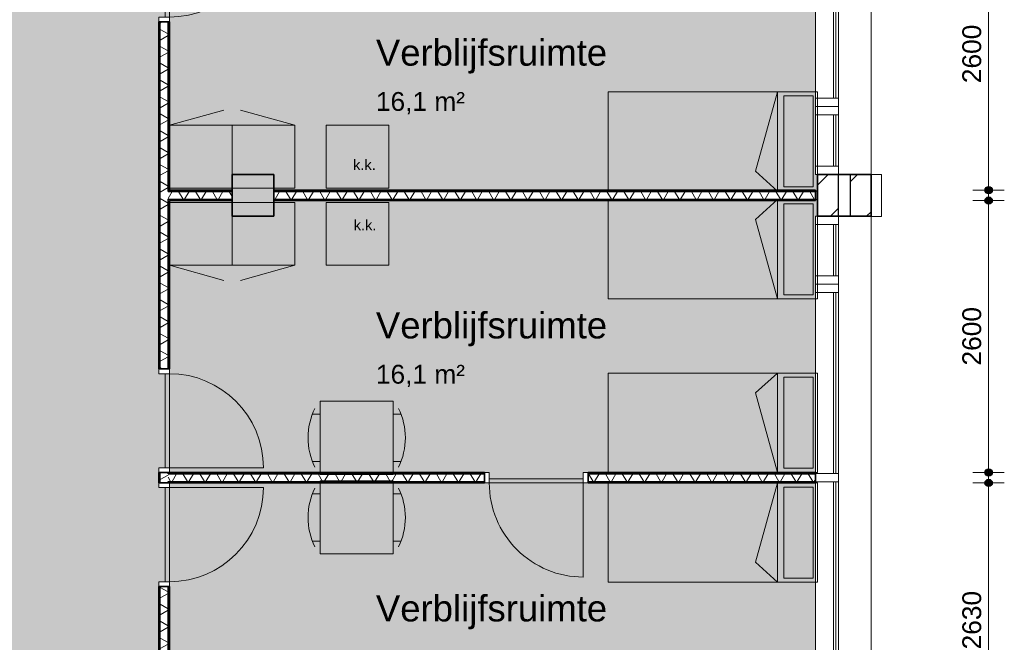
# Model space of a CAD drawing. Header units: millimetres. Extents: x 76115 to 117635, y -12665 to 37646.
# Tile 49 of 52: x 108216 to 117635, y 15592 to 21546. Entities that reach past the tile are written whole.
import ezdxf

# ---------------------------------------------------------------- set-up
doc = ezdxf.new("R2010")
doc.units = ezdxf.units.MM
doc.linetypes.add('Hidden', pattern=[4, 2, -2])
for name, color, linetype, lineweight in [('A-ANNO-DIMS', 211, 'Continuous', 9), ('A-ANNO-DIMS-100', 211, 'Continuous', 9), ('A-AREA-IDEN', 2, 'Continuous', 13), ('A-AREA-PATT', 32, 'Continuous', 9), ('A-DETL', 90, 'Continuous', 13), ('A-DOOR', 31, 'Continuous', 18), ('A-DOOR-FRAM', 31, 'Continuous', 13), ('A-GLAZ-CURT', 52, 'Continuous', 13), ('A-GLAZ-CWMG', 51, 'Continuous', 13), ('A-WALL', 113, 'Continuous', 18), ('A-WALL-PATT', 111, 'Continuous', 35), ('G-ANNO-TEXT', 231, 'Continuous', 9), ('I-WALL', 2, 'Continuous', 18), ('S-COLS', 52, 'Continuous', 18)]:
    doc.layers.add(name, color=color, linetype=linetype, lineweight=lineweight)
doc.styles.add('Arial', font='arial.ttf', dxfattribs={"height": 180})
doc.styles.add('Arial_1', font='arial.ttf', dxfattribs={"height": 250})
doc.styles.add('Arial_2', font='arial.ttf', dxfattribs={"height": 100})
doc.dimstyles.new('1_8mm', dxfattribs={"dimscale": 304.8, "dimtxt": 183.646692, "dimasz": 0.918635, "dimexe": 0.492126, "dimexo": 0.0625, "dimgap": 0.059055, "dimtad": 1, "dimdec": 0, "dimrnd": 5, "dimzin": 0, "dimdsep": 46, "dimtxsty": 'Arial', "dimblk1": 'DOTSMALL', "dimblk2": 'DOTSMALL', "dimsah": 1, "dimcen": 0.09, "dimdle": 0.590551, "dimazin": 0, "dimtfac": 1, "dimtdec": 4, "dimtix": 1, "dimtmove": 0, "dimatfit": 3, "dimfxl": 0.492126, "dimfxlon": 1, "dimtvp": 1, "dimtolj": 1, "dimtzin": 0, "dimlwd": 13, "dimlwe": 13, "dimarcsym": 2})
pattern_1 = [(180, (109647.8, 25281.3), (3e-13, -200), []), (180, (109647.8, 25297.3), (3e-13, -200), []), (180, (109647.8, 25313.3), (3e-13, -200), []), (180, (109647.8, 25329.3), (3e-13, -200), [])]
pattern_2 = [(90, (112737.78, 17115.6), (-200, -7e-13), []), (90, (112753.78, 17115.6), (-200, -7e-13), []), (90, (112769.78, 17115.6), (-200, -7e-13), []), (90, (112785.78, 17115.6), (-200, -7e-13), [])]
pattern_3 = [(90, (113237.78, 19815.61), (-200, -7e-13), []), (90, (113253.78, 19815.61), (-200, -7e-13), []), (90, (113269.78, 19815.61), (-200, -7e-13), []), (90, (113285.78, 19815.61), (-200, -7e-13), [])]
pattern_4 = [(90, (109947.81, 19815.61), (-200, -7e-13), []), (90, (109963.81, 19815.61), (-200, -7e-13), []), (90, (109979.81, 19815.61), (-200, -7e-13), []), (90, (109995.81, 19815.61), (-200, -7e-13), [])]

# ---------------------------------------------------------------- blocks, each defined once
blk = doc.blocks.new('System Panel - glas_offset-35-7501420-plot_01')
at = {"layer": 'A-GLAZ-CURT'}
for p, q in [((865, 47.5), (-865, 47.5)), ((-865, 47.5), (-865, 22.5)), ((-865, 22.5), (865, 22.5)), ((865, 22.5), (865, 47.5))]:
    blk.add_line(p, q, dxfattribs=at)
blk = doc.blocks.new('Rectangular Mullion - 80x220-7501414-plot_01')
at = {"layer": 'A-GLAZ-CWMG'}
for p, q in [((86187.7, 36265.8), (87917.7, 36265.8)), ((86197.7, 36045.8), (87917.7, 36045.8))]:
    blk.add_line(p, q, dxfattribs=at)
blk = doc.blocks.new('Rectangular Mullion - 80x220-7501421-plot_01')
at = {"layer": 'A-GLAZ-CWMG'}
for p, q in [((-80, 0), (0, 0)), ((-80, -220), (-80, 0)), ((0, 0), (0, -220)), ((0, -220), (-80, -220))]:
    blk.add_line(p, q, dxfattribs=at)
blk = doc.blocks.new('Rectangular Mullion - 80x220-7501416-plot_01')
at = {"layer": 'A-GLAZ-CWMG'}
for p, q in [((84377.7, 36265.8), (86107.7, 36265.8)), ((84377.7, 36045.8), (86097.7, 36045.8))]:
    blk.add_line(p, q, dxfattribs=at)
blk = doc.blocks.new('Rectangular Mullion - 80x220-7501417-plot_01')
at = {"layer": 'A-GLAZ-CWMG'}
for p, q in [((-40, 0), (40, 0)), ((-40, -220), (-40, 0)), ((40, 0), (40, -220)), ((40, -220), (-40, -220))]:
    blk.add_line(p, q, dxfattribs=at)
blk = doc.blocks.new('System Panel - glas_offset-35-7501423-plot_01')
at = {"layer": 'A-GLAZ-CURT'}
for p, q in [((245, 47.5), (-245, 47.5)), ((-245, 47.5), (-245, 22.5)), ((-245, 22.5), (245, 22.5)), ((245, 22.5), (245, 47.5))]:
    blk.add_line(p, q, dxfattribs=at)
blk = doc.blocks.new('Rectangular Mullion - 80x220-7501419-plot_01')
at = {"layer": 'A-GLAZ-CWMG'}
for p, q in [((83727.6, 36265.8), (84217.7, 36265.8)), ((83727.6, 36045.8), (84217.7, 36045.8))]:
    blk.add_line(p, q, dxfattribs=at)
blk = doc.blocks.new('Rectangular Mullion - 80x220-7501424-plot_01')
at = {"layer": 'A-GLAZ-CWMG'}
for p, q in [((-80, 0), (0, 0)), ((-80, -220), (-80, 0)), ((0, 0), (0, -220)), ((0, -220), (-80, -220))]:
    blk.add_line(p, q, dxfattribs=at)
blk = doc.blocks.new('Rectangular Mullion - 80x220-7501425-plot_01')
at = {"layer": 'A-GLAZ-CWMG'}
for p, q in [((0, 0), (-80, 0)), ((-80, 0), (-80, -220)), ((0, -220), (0, 0)), ((-80, -220), (0, -220))]:
    blk.add_line(p, q, dxfattribs=at)
blk = doc.blocks.new('Rectangular Mullion - 80x220-7501422-plot_01')
at = {"layer": 'A-GLAZ-CWMG'}
for p, q in [((0, 0), (-80, 0)), ((-80, 0), (-80, -220)), ((0, -220), (0, 0)), ((-80, -220), (0, -220))]:
    blk.add_line(p, q, dxfattribs=at)
blk = doc.blocks.new('200_32_ISR_deur_binnen - dagmaat 0900x2300-7594411-plot_01')
at = {"layer": 'A-DOOR', "lineweight": 13}
blk.add_hatch(color=256, dxfattribs=at).paths.add_polyline_path([(450, -10), (-450, -10), (-450, -50), (450, -50)])
at = {"layer": 'A-DOOR', "linetype": 'Hidden', "lineweight": 13}
blk.add_line((-450, -10), (450, -10), dxfattribs=at)
at = {"layer": 'A-DOOR', "lineweight": 13}
for p, q in [((-450, -10), (450, -10)), ((-450, -50), (-450, -10)), ((-450, -50), (-450, -950)), ((-450, -50), (450, -50)), ((450, -50), (-450, -50)), ((450, -10), (450, -50))]:
    blk.add_line(p, q, dxfattribs=at)
blk.add_arc((-450, -50), 900, 270, 0, dxfattribs=at)
at = {"layer": 'A-DOOR-FRAM'}
for p, q in [((-495, 50), (-450, 50)), ((-450, 50), (-450, -50)), ((450, -50), (450, 50)), ((450, 50), (495, 50)), ((-450, -50), (-495, -50)), ((495, -50), (450, -50))]:
    blk.add_line(p, q, dxfattribs=at)
blk = doc.blocks.new('200_32_ISR_deur_binnen - dagmaat 0900x2300-7594412-plot_01')
at = {"layer": 'A-DOOR', "lineweight": 13}
blk.add_hatch(color=256, dxfattribs=at).paths.add_polyline_path([(-450, 10), (450, 10), (450, 50), (-450, 50)])
for p, q in [((-450, 50), (-450, 950)), ((-450, 50), (450, 50)), ((-450, 50), (-450, 10)), ((450, 50), (-450, 50)), ((-450, 10), (450, 10)), ((450, 10), (450, 50))]:
    blk.add_line(p, q, dxfattribs=at)
at = {"layer": 'A-DOOR', "linetype": 'Hidden', "lineweight": 13}
blk.add_line((-450, 10), (450, 10), dxfattribs=at)
at = {"layer": 'A-DOOR', "lineweight": 13}
blk.add_arc((-450, 50), 900, 360, 90, dxfattribs=at)
at = {"layer": 'A-DOOR-FRAM'}
for p, q in [((-450, 50), (-495, 50)), ((-450, -50), (-450, 50)), ((495, 50), (450, 50)), ((450, 50), (450, -50)), ((-495, -50), (-450, -50)), ((450, -50), (495, -50))]:
    blk.add_line(p, q, dxfattribs=at)
blk = doc.blocks.new('300_28_ISR_kolom_vierkant_beton - 400x400-7618963-plot_01')
at = {"layer": 'S-COLS'}
blk.add_hatch(color=256, dxfattribs=at).paths.add_polyline_path([(200, -200), (200, 200), (-200, 200), (-200, -200)])
at = {"layer": 'S-COLS', "lineweight": 35}
for p, q in [((200, 200), (-200, 200)), ((-200, 200), (-200, -200)), ((200, -200), (200, 200)), ((-200, -200), (200, -200))]:
    blk.add_line(p, q, dxfattribs=at)
blk = doc.blocks.new('DIMBLOCK5-plot_01')
at = {"layer": 'A-ANNO-DIMS-100', "lineweight": 25}
h = blk.add_hatch(color=256, dxfattribs=at)
edge = h.paths.add_edge_path()
edge.add_arc((117485.4, 17115.6), 35, 0, 360)
h = blk.add_hatch(color=256, dxfattribs=at)
edge = h.paths.add_edge_path()
edge.add_arc((117485.4, 14485.8), 35, 0, 360)
at = {"layer": 'A-ANNO-DIMS-100', "lineweight": 13}
for p, q in [((117485.4, 17295.6), (117485.4, 14305.8)), ((117485.4, 17115.6), (117335.4, 17115.6)), ((117485.4, 17115.6), (117635.4, 17115.6)), ((117485.4, 14485.8), (117335.4, 14485.8)), ((117485.4, 14485.8), (117635.4, 14485.8))]:
    blk.add_line(p, q, dxfattribs=at)
at = {"layer": 'A-ANNO-DIMS-100', "lineweight": 25}
for centre in [(117485.4, 17115.6), (117485.4, 14485.8)]:
    blk.add_circle(centre, 35, dxfattribs=at)
at = {"layer": 'A-ANNO-DIMS-100', "color": 0, "lineweight": 13, "insert": (117233.7, 15523.8), "char_height": 180, "width": 664.518, "attachment_point": 1, "rotation": 90, "line_spacing_factor": 0.941778, "style": 'Arial'}
blk.add_mtext('2630', dxfattribs=at)
blk = doc.blocks.new('_DotSmall')
at = {"color": 0, "linetype": 'ByBlock', "const_width": 0.5}
blk.add_lwpolyline([(-0.0625, 0, 1), (0.0625, 0, 1)], format="xyb", close=True, dxfattribs=at)
blk = doc.blocks.new('DIMBLOCK6-plot_01')
at = {"layer": 'A-ANNO-DIMS-100', "lineweight": 25}
h = blk.add_hatch(color=256, dxfattribs=at)
edge = h.paths.add_edge_path()
edge.add_arc((117485.4, 19815.6), 35, 0, 360)
h = blk.add_hatch(color=256, dxfattribs=at)
edge = h.paths.add_edge_path()
edge.add_arc((117485.4, 17215.6), 35, 0, 360)
at = {"layer": 'A-ANNO-DIMS-100', "lineweight": 13}
for p, q in [((117485.4, 19995.6), (117485.4, 17035.6)), ((117485.4, 19815.6), (117335.4, 19815.6)), ((117485.4, 19815.6), (117635.4, 19815.6)), ((117485.4, 17215.6), (117335.4, 17215.6)), ((117485.4, 17215.6), (117635.4, 17215.6))]:
    blk.add_line(p, q, dxfattribs=at)
at = {"layer": 'A-ANNO-DIMS-100', "lineweight": 25}
for centre in [(117485.4, 19815.6), (117485.4, 17215.6)]:
    blk.add_circle(centre, 35, dxfattribs=at)
at = {"layer": 'A-ANNO-DIMS-100', "color": 0, "lineweight": 13, "insert": (117233.7, 18238.7), "char_height": 180, "width": 664.518, "attachment_point": 1, "rotation": 90, "line_spacing_factor": 0.941778, "style": 'Arial'}
blk.add_mtext('2600', dxfattribs=at)
blk = doc.blocks.new('DIMBLOCK7-plot_01')
at = {"layer": 'A-ANNO-DIMS-100', "lineweight": 25}
h = blk.add_hatch(color=256, dxfattribs=at)
edge = h.paths.add_edge_path()
edge.add_arc((117485.4, 22515.6), 35, 0, 360)
h = blk.add_hatch(color=256, dxfattribs=at)
edge = h.paths.add_edge_path()
edge.add_arc((117485.4, 19915.6), 35, 0, 360)
at = {"layer": 'A-ANNO-DIMS-100', "lineweight": 13}
for p, q in [((117485.4, 22695.6), (117485.4, 19735.6)), ((117485.4, 22515.6), (117335.4, 22515.6)), ((117485.4, 22515.6), (117635.4, 22515.6)), ((117485.4, 19915.6), (117335.4, 19915.6)), ((117485.4, 19915.6), (117635.4, 19915.6))]:
    blk.add_line(p, q, dxfattribs=at)
at = {"layer": 'A-ANNO-DIMS-100', "lineweight": 25}
for centre in [(117485.4, 22515.6), (117485.4, 19915.6)]:
    blk.add_circle(centre, 35, dxfattribs=at)
at = {"layer": 'A-ANNO-DIMS-100', "color": 0, "lineweight": 13, "insert": (117233.7, 20938.7), "char_height": 180, "width": 664.518, "attachment_point": 1, "rotation": 90, "line_spacing_factor": 0.941778, "style": 'Arial'}
blk.add_mtext('2600', dxfattribs=at)

msp = doc.modelspace()

# ---------------------------------------------------------------- hatches: boundary and pattern name
at = {"layer": 'A-AREA-PATT'}
h = msp.add_hatch(color=9, dxfattribs=at)
h.paths.add_polyline_path([(104851.7, 3666.6), (104996.7, 3666.6), (104996.7, 5370.5), (105046.7, 5370.5), (105046.7, 6270.5), (104996.7, 6270.5), (104996.7, 6460.5), (105046.7, 6460.5), (105046.7, 7360.5), (104996.7, 7360.5), (104996.7, 10770.6), (105046.7, 10770.6), (105046.7, 11670.6), (104996.7, 11670.6), (104996.7, 11860.6), (105046.7, 11860.6), (105046.7, 12760.6), (104996.7, 12760.6), (104996.7, 14516.8), (109547.8, 14516.8), (109547.8, 16170.6), (109597.8, 16170.6), (109597.8, 17070.6), (109547.8, 17070.6), (109547.8, 17260.6), (109597.8, 17260.6), (109597.8, 18160.6), (109547.8, 18160.6), (109547.8, 21570.6), (109597.8, 21570.6), (109597.8, 22470.6), (109547.8, 22470.6), (109547.8, 22660.6), (109597.8, 22660.6), (109597.8, 23560.6), (109547.8, 23560.6), (109547.8, 26970.7), (109597.8, 26970.7), (109597.8, 27870.7), (109547.8, 27870.7), (109547.8, 28060.7), (109597.8, 28060.7), (109597.8, 28960.7), (109547.8, 28960.7), (109547.8, 32370.7), (109597.8, 32370.7), (109597.8, 33270.7), (109547.8, 33270.7), (109547.8, 33460.7), (109597.8, 33460.7), (109597.8, 34360.7), (109547.8, 34360.7), (109547.8, 36045.8), (107797.8, 36045.8), (107797.8, 30115.8), (106042.8, 30115.8), (106042.8, 30165.8), (105142.8, 30165.8), (105142.8, 30115.8), (104952.8, 30115.8), (104952.8, 30165.8), (104052.8, 30165.8), (104052.8, 30115.8), (100642.7, 30115.8), (100642.7, 30165.8), (99742.7, 30165.8), (99742.7, 30115.8), (99552.7, 30115.8), (99552.7, 30165.8), (98652.7, 30165.8), (98652.7, 30115.8), (95242.7, 30115.8), (95242.7, 30165.8), (94342.7, 30165.8), (94342.7, 30115.8), (94152.7, 30115.8), (94152.7, 30165.8), (93252.7, 30165.8), (93252.7, 30115.8), (89842.7, 30115.8), (89842.7, 30165.8), (88942.7, 30165.8), (88942.7, 30115.8), (88752.7, 30115.8), (88752.7, 30165.8), (87852.7, 30165.8), (87852.7, 30115.8), (86097.7, 30115.8), (86097.7, 36045.8), (84347.7, 36045.8), (84347.7, 34360.8), (84297.7, 34360.8), (84297.7, 33460.8), (84347.7, 33460.8), (84347.7, 33270.8), (84297.7, 33270.8), (84297.7, 32370.8), (84347.7, 32370.8), (84347.7, 28960.8), (84297.7, 28960.8), (84297.7, 28060.8), (84347.7, 28060.8), (84347.7, 27870.8), (84297.7, 27870.8), (84297.7, 26970.8), (84347.7, 26970.8), (84347.7, 23560.7), (84297.7, 23560.7), (84297.7, 22660.7), (84347.7, 22660.7), (84347.7, 22470.7), (84297.7, 22470.7), (84297.7, 21570.7), (84347.7, 21570.7), (84347.7, 18160.7), (84297.7, 18160.7), (84297.7, 17260.7), (84347.7, 17260.7), (84347.7, 17070.7), (84297.7, 17070.7), (84297.7, 16170.7), (84347.7, 16170.7), (84347.7, 12760.7), (84297.7, 12760.7), (84297.7, 11860.7), (84347.7, 11860.7), (84347.7, 11670.7), (84297.7, 11670.7), (84297.7, 10770.7), (84347.7, 10770.7), (84347.7, 7360.6), (84297.7, 7360.6), (84297.7, 6460.6), (84347.7, 6460.6), (84347.7, 6270.6), (84297.7, 6270.6), (84297.7, 5370.6), (84347.7, 5370.6), (84347.7, 3685.6), (86107.7, 3685.6), (86107.7, 5265.6), (86157.7, 5265.6), (86157.7, 6165.6), (86107.7, 6165.6), (86107.7, 6265.6), (85847.4, 6265.6), (85847.4, 14015.7), (94347.7, 14015.7), (94347.7, 12810.7), (94297.7, 12810.7), (94297.7, 11910.7), (94347.7, 11910.7), (94347.7, 10065.7), (96777.8, 10065.7), (96777.8, 10665.7), (96827.8, 10665.7), (96827.8, 11565.7), (96777.8, 11565.7), (96777.8, 14015.7), (100677.8, 14015.7), (100677.8, 6265.6), (99847.7, 6265.6), (99847.7, 3685.6), (100417.7, 3685.6), (100417.8, 3685.6), (104847.8, 3685.6), (104847.8, 3666.6)])
h.paths.add_polyline_path([(99797.7, 4065.6), (99807.7, 4065.6), (99807.7, 5865.6), (99797.7, 5865.6), (99797.7, 4460.5)])
h.paths.add_polyline_path([(85887.4, 6410.6), (85897.4, 6410.6), (85897.4, 7310.6), (85887.4, 7309.8)])
h.paths.add_polyline_path([(95192.7, 9965.7), (95992.7, 9965.7), (95992.7, 10025.7), (94392.7, 10025.7), (94392.7, 9965.7)])
h.paths.add_polyline_path([(102647.6, 11465.4), (102047.6, 11465.4), (102047.6, 12065.4), (102647.6, 12065.4), (102647.6, 11583.8)])
h.paths.add_polyline_path([(99177.8, 13965.7), (99177.8, 13975.7), (98277.8, 13975.7), (98277.8, 13965.7)])
h.paths.add_polyline_path([(86947.4, 13965.7), (86947.4, 13975.7), (86047.4, 13975.7), (86047.4, 13965.7), (86447.4, 13965.7)])
h.paths.add_polyline_path([(100479.8, 15865.8), (100089.8, 15865.8), (100089.8, 15915.8), (99189.8, 15915.8), (99189.8, 15865.8), (96379.8, 15865.8), (96379.8, 15915.8), (95479.8, 15915.8), (95479.8, 15865.8), (94769.8, 15865.8), (94769.8, 15915.8), (93869.8, 15915.8), (93869.8, 15865.8), (93204.8, 15865.8), (93204.8, 15915.8), (92304.8, 15915.8), (92304.8, 15865.8), (91639.8, 15865.8), (91639.8, 15915.8), (90739.8, 15915.8), (90739.8, 15865.8), (90074.8, 15865.8), (90074.8, 15915.8), (89174.8, 15915.8), (89174.8, 15865.8), (88509.8, 15865.8), (88509.8, 15915.8), (87609.8, 15915.8), (87609.8, 15865.8), (86947.4, 15865.8), (86947.4, 15915.8), (86047.4, 15915.8), (86047.4, 15865.8), (85847.4, 15865.8), (85847.4, 23365.8), (86047.4, 23365.8), (86047.4, 23315.8), (86947.4, 23315.8), (86947.4, 23365.8), (87609.8, 23365.8), (87609.8, 23315.8), (88509.8, 23315.8), (88509.8, 23365.8), (89174.8, 23365.8), (89174.8, 23315.8), (90074.8, 23315.8), (90074.8, 23365.8), (90739.8, 23365.8), (90739.8, 23315.8), (91639.8, 23315.8), (91639.8, 23365.8), (92304.8, 23365.8), (92304.8, 23315.8), (93204.8, 23315.8), (93204.8, 23365.8), (93869.8, 23365.8), (93869.8, 23315.8), (94769.8, 23315.8), (94769.8, 23365.8), (95479.8, 23365.8), (95479.8, 23315.8), (96379.8, 23315.8), (96379.8, 23365.8), (99189.8, 23365.8), (99189.8, 23315.8), (100089.8, 23315.8), (100089.8, 23365.8), (100479.8, 23365.8), (100479.8, 23315.8), (101379.8, 23315.8), (101379.8, 23365.8), (104189.8, 23365.8), (104189.8, 23315.8), (105089.8, 23315.8), (105089.8, 23365.8), (105334.8, 23365.8), (105334.8, 15865.8), (105089.8, 15865.8), (105089.8, 15915.8), (104189.8, 15915.8), (104189.8, 15865.8), (101379.8, 15865.8), (101379.8, 15915.8), (100479.8, 15915.8), (100479.8, 15878.3)])
h.paths.add_polyline_path([(85897.4, 24961.5), (85847.4, 24961.5), (85847.4, 25561.5), (85948.2, 25561.5), (85948.2, 28065.8), (88547.4, 28065.8), (88547.4, 28265.6), (89147.4, 28265.6), (89147.4, 28065.8), (105497.8, 28065.8), (105497.8, 25165.7), (86447.4, 25165.7), (86447.4, 24961.5)])
h.paths.add_polyline_path([(99746.3, 25205.7), (99785.4, 25205.7), (99785.4, 25265.7), (99010.4, 25265.7), (99010.4, 25205.7)])
h.paths.add_polyline_path([(100647.9, 25205.7), (101547.9, 25205.7), (101547.9, 25265.7), (100647.9, 25265.7)])
h.paths.add_polyline_path([(95284.8, 25205.7), (95935.2, 25205.7), (95935.2, 25265.7), (95160.2, 25265.7), (95160.2, 25205.7)])
h.paths.add_polyline_path([(101547.9, 27965.8), (101547.9, 28025.8), (100647.9, 28025.8), (100647.9, 27965.8), (101533.2, 27965.8)])
h.paths.add_polyline_path([(93619.7, 28015.8), (93747.2, 28015.8), (93747.2, 28025.8), (92847.2, 28025.8), (92847.2, 28015.8)])
h.paths.add_polyline_path([(90097.3, 28015.8), (90096.7, 28025.8), (89197.3, 28025.8), (89197.3, 28015.8), (89535.4, 28015.8)])
h.paths.add_polyline_path([(87048.2, 28015.8), (87048.2, 28025.8), (86148.2, 28025.8), (86148.2, 28015.8)])
h = msp.add_hatch(color=9, dxfattribs=at)
h.paths.add_polyline_path([(115827.7, 19865.6), (115846.9, 19865.6), (115846.9, 20065.6), (115827.7, 20065.6), (115827.7, 22515.6), (109647.8, 22515.6), (109647.8, 19915.6), (110247.8, 19915.6), (110247.8, 20065.6), (110647.8, 20065.6), (110647.8, 19915.6), (115827.7, 19915.6), (115827.7, 19875.8)])
h.paths.add_polyline_path([(109607.8, 21570.6), (109607.8, 22470.6), (109597.8, 22470.6), (109597.8, 21570.6)])
h.paths.add_polyline_path([(112707.8, 22555.6), (113607.8, 22555.6), (113607.8, 22565.6), (112707.8, 22565.6)])
h = msp.add_hatch(color=9, dxfattribs=at)
h.paths.add_polyline_path([(112707.8, 17165.6), (113607.8, 17165.6), (113607.8, 17215.6), (115827.7, 17215.6), (115827.7, 19665.6), (115846.9, 19665.6), (115846.9, 19865.6), (115827.7, 19865.6), (115827.7, 19815.6), (110647.8, 19815.6), (110647.8, 19665.6), (110247.8, 19665.6), (110247.8, 19815.6), (109647.8, 19815.6), (109647.8, 17215.6), (112707.8, 17215.6), (112707.8, 17203.1)])
h.paths.add_polyline_path([(109597.8, 17260.6), (109607.8, 17260.6), (109607.8, 18160.6), (109597.8, 18160.6), (109597.8, 17282.5)])
h = msp.add_hatch(color=9, dxfattribs=at)
h.paths.add_polyline_path([(115647.8, 14466.8), (115846.9, 14466.8), (115846.9, 14665.6), (115827.7, 14665.6), (115827.7, 17115.6), (109647.8, 17115.6), (109647.8, 14516.8), (110247.8, 14516.8), (110247.8, 14665.6), (110647.8, 14665.6), (110647.8, 14485.8), (115647.8, 14485.8)])
h.paths.add_polyline_path([(109597.8, 16170.6), (109607.8, 16170.6), (109607.8, 17070.6), (109597.8, 17070.6), (109597.8, 16570.1)])
h.paths.add_polyline_path([(113607.8, 17155.6), (113607.8, 17165.6), (112707.8, 17165.6), (112707.8, 17155.6)])
at = {"layer": 'A-WALL-PATT', "lineweight": 9}
h = msp.add_hatch(dxfattribs=at)
h.set_pattern_fill('FP_1', color=256, style=0, pattern_type=2)
h.set_pattern_definition([(45, (0, 0), (-282.8427, 282.8427), []), (45, (0, 80), (-282.8427, 282.8427), [])])
h.paths.add_polyline_path([(116361.9, 14151.8), (116361.9, 14665.6), (116161.9, 14665.6), (116161.9, 14151.8)])
h.paths.add_polyline_path([(116361.9, 19665.6), (116361.9, 20065.6), (116161.9, 20065.6), (116161.9, 19665.6)])
h.paths.add_polyline_path([(116161.9, 25065.7), (116361.9, 25065.7), (116361.9, 25465.7), (116161.9, 25465.7)])
h.paths.add_polyline_path([(116161.9, 30465.7), (116361.9, 30465.7), (116361.9, 30865.7), (116161.9, 30865.7)])
h.paths.add_polyline_path([(116361.9, 35865.7), (116361.9, 36579.8), (116161.9, 36579.8), (116161.9, 35865.7)])
h = msp.add_hatch(dxfattribs=at)
h.set_pattern_fill('FP_2', color=256, angle=45, style=0, pattern_type=2)
h.set_pattern_definition([(45, (0, 0), (-212.132, 212.132), [])])
h.paths.add_polyline_path([(116046.9, 14466.8), (116046.9, 14665.6), (115846.9, 14665.6), (115846.9, 14466.8)])
h.paths.add_polyline_path([(115846.9, 19665.6), (116046.9, 19665.6), (116046.9, 20065.6), (115846.9, 20065.6)])
h.paths.add_polyline_path([(116046.9, 25065.7), (116046.9, 25465.7), (115846.9, 25465.7), (115846.9, 25065.7)])
h.paths.add_polyline_path([(115846.9, 30465.7), (116046.9, 30465.7), (116046.9, 30865.7), (115846.9, 30865.7), (115846.9, 30615.7)])
h.paths.add_polyline_path([(116046.9, 35865.7), (116046.9, 36264.8), (115846.9, 36264.8), (115846.9, 35865.7)])
h = msp.add_hatch(dxfattribs=at)
h.set_pattern_fill('FP_27', color=256, angle=90, style=0, pattern_type=2)
h.set_pattern_definition(pattern_1)
h.paths.add_polyline_path([(109560.3, 14516.8), (109560.3, 16125.6), (109547.8, 16125.6), (109547.8, 14516.8)])
h.paths.add_polyline_path([(109560.3, 17115.6), (109560.3, 17215.6), (109547.8, 17215.6), (109547.8, 17115.6)])
h.paths.add_polyline_path([(109547.8, 18205.6), (109560.3, 18205.6), (109560.3, 21525.6), (109547.8, 21525.6), (109547.8, 20131.8)])
h.paths.add_polyline_path([(109560.3, 22515.6), (109560.3, 22615.6), (109547.8, 22615.6), (109547.8, 22515.6)])
h.paths.add_polyline_path([(109547.8, 23605.6), (109560.3, 23605.6), (109560.3, 26925.7), (109547.8, 26925.7), (109547.8, 25830.4)])
h.paths.add_polyline_path([(109560.3, 27915.7), (109560.3, 28015.7), (109547.8, 28015.7), (109547.8, 27915.7)])
h.paths.add_polyline_path([(109560.3, 29005.7), (109560.3, 32325.7), (109547.8, 32325.7), (109547.8, 29005.7)])
h.paths.add_polyline_path([(109560.3, 33315.7), (109560.3, 33415.7), (109547.8, 33415.7), (109547.8, 33315.7)])
h.paths.add_polyline_path([(109547.8, 34405.7), (109560.3, 34405.7), (109560.3, 36045.8), (109547.8, 36045.8)])
h = msp.add_hatch(dxfattribs=at)
h.set_pattern_fill('FP_28', color=256, angle=60, style=0, pattern_type=2)
h.set_pattern_definition([(150, (109647.81, 25281.3), (-70, -121.2436), []), (210, (109647.81, 25281.3), (70, -121.2436), [])])
h.paths.add_polyline_path([(109635.3, 14516.8), (109635.3, 16125.6), (109560.3, 16125.6), (109560.3, 14516.8)])
h.paths.add_polyline_path([(109560.3, 17115.6), (109635.3, 17115.6), (109635.3, 17215.6), (109560.3, 17215.6)])
h.paths.add_polyline_path([(109635.3, 18205.6), (109635.3, 21525.6), (109560.3, 21525.6), (109560.3, 18205.6)])
h.paths.add_polyline_path([(109560.3, 22515.6), (109635.3, 22515.6), (109635.3, 22615.6), (109560.3, 22615.6)])
h.paths.add_polyline_path([(109635.3, 23605.6), (109635.3, 26925.7), (109560.3, 26925.7), (109560.3, 23605.6)])
h.paths.add_polyline_path([(109635.3, 27915.7), (109635.3, 28015.7), (109560.3, 28015.7), (109560.3, 27915.7)])
h.paths.add_polyline_path([(109560.3, 29005.7), (109635.3, 29005.7), (109635.3, 32325.7), (109560.3, 32325.7), (109560.3, 31529)])
h.paths.add_polyline_path([(109560.3, 33315.7), (109635.3, 33315.7), (109635.3, 33415.7), (109560.3, 33415.7)])
h.paths.add_polyline_path([(109635.3, 34405.7), (109635.3, 36045.8), (109560.3, 36045.8), (109560.3, 34405.7)])
h = msp.add_hatch(dxfattribs=at)
h.set_pattern_fill('FP_27', color=256, angle=90, style=0, pattern_type=2)
h.set_pattern_definition(pattern_1)
h.paths.add_polyline_path([(109635.3, 14516.8), (109647.8, 14516.8), (109647.8, 16125.6), (109635.3, 16125.6), (109635.3, 15857.8)])
h.paths.add_polyline_path([(109647.8, 17115.6), (109647.8, 17128.1), (109635.3, 17128.1), (109635.3, 17115.6)])
h.paths.add_polyline_path([(109635.3, 17203.1), (109647.8, 17203.1), (109647.8, 17215.6), (109635.3, 17215.6)])
h.paths.add_polyline_path([(109635.3, 18205.6), (109647.8, 18205.6), (109647.8, 19828.1), (109635.3, 19828.1)])
h.paths.add_polyline_path([(109647.8, 19903.1), (109647.8, 21525.6), (109635.3, 21525.6), (109635.3, 19903.1)])
h.paths.add_polyline_path([(109647.8, 22515.6), (109647.8, 22528.1), (109635.3, 22528.1), (109635.3, 22515.6)])
h.paths.add_polyline_path([(109635.3, 22603.1), (109647.8, 22603.1), (109647.8, 22615.6), (109635.3, 22615.6)])
h.paths.add_polyline_path([(109635.3, 23605.6), (109647.8, 23605.6), (109647.8, 25228.2), (109635.3, 25228.2)])
h.paths.add_polyline_path([(109647.8, 25303.2), (109647.8, 26925.7), (109635.3, 26925.7), (109635.3, 25303.2)])
h.paths.add_polyline_path([(109647.8, 27915.7), (109647.8, 27928.2), (109635.3, 27928.2), (109635.3, 27915.7)])
h.paths.add_polyline_path([(109647.8, 28003.2), (109647.8, 28015.7), (109635.3, 28015.7), (109635.3, 28003.2)])
h.paths.add_polyline_path([(109635.3, 29005.7), (109647.8, 29005.7), (109647.8, 30628.2), (109635.3, 30628.2)])
h.paths.add_polyline_path([(109647.8, 30703.2), (109647.8, 32325.7), (109635.3, 32325.7), (109635.3, 30703.2)])
h.paths.add_polyline_path([(109647.8, 33315.7), (109647.8, 33328.2), (109635.3, 33328.2), (109635.3, 33315.7)])
h.paths.add_polyline_path([(109647.8, 33403.2), (109647.8, 33415.7), (109635.3, 33415.7), (109635.3, 33403.2)])
h.paths.add_polyline_path([(109647.8, 34405.7), (109647.8, 36045.8), (109635.3, 36045.8), (109635.3, 34405.7)])
h = msp.add_hatch(dxfattribs=at)
h.set_pattern_fill('FP_78', color=256, angle=60, style=0, pattern_type=2)
h.set_pattern_definition([(60, (109947.81, 19815.61), (-121.244, 70), []), (120, (109947.81, 19815.61), (-121.244, -70), [])])
h.paths.add_polyline_path([(109635.3, 19828.1), (110247.8, 19828.1), (110247.8, 19903.1), (109635.3, 19903.1)])
h = msp.add_hatch(dxfattribs=at)
h.set_pattern_fill('FP_77', color=256, angle=90, style=0, pattern_type=2)
h.set_pattern_definition(pattern_4)
h.paths.add_polyline_path([(110247.8, 19903.1), (110247.8, 19915.6), (109647.8, 19915.6), (109647.8, 19903.1), (109957.2, 19903.1)])
h = msp.add_hatch(dxfattribs=at)
h.set_pattern_fill('FP_69', color=256, angle=90, style=0, pattern_type=2)
h.set_pattern_definition(pattern_3)
h.paths.add_polyline_path([(115827.7, 19903.1), (115827.7, 19915.6), (110647.8, 19915.6), (110647.8, 19903.1), (114041.5, 19903.1)])
h = msp.add_hatch(dxfattribs=at)
h.set_pattern_fill('FP_70', color=256, angle=60, style=0, pattern_type=2)
h.set_pattern_definition([(60, (113237.78, 19815.61), (-121.2436, 70), []), (120, (113237.78, 19815.61), (-121.2436, -70), [])])
h.paths.add_polyline_path([(115827.7, 19828.1), (115827.7, 19903.1), (110647.8, 19903.1), (110647.8, 19828.1), (114041.5, 19828.1)])
h = msp.add_hatch(dxfattribs=at)
h.set_pattern_fill('FP_77', color=256, angle=90, style=0, pattern_type=2)
h.set_pattern_definition(pattern_4)
h.paths.add_polyline_path([(110247.8, 19815.6), (110247.8, 19828.1), (109647.8, 19828.1), (109647.8, 19815.6), (109957.2, 19815.6)])
h = msp.add_hatch(dxfattribs=at)
h.set_pattern_fill('FP_69', color=256, angle=90, style=0, pattern_type=2)
h.set_pattern_definition(pattern_3)
h.paths.add_polyline_path([(115827.7, 19815.6), (115827.7, 19828.1), (110647.8, 19828.1), (110647.8, 19815.6), (114041.5, 19815.6)])
h = msp.add_hatch(dxfattribs=at)
h.set_pattern_fill('FP_30', color=256, angle=60, style=0, pattern_type=2)
h.set_pattern_definition([(60, (112737.78, 17115.6), (-121.2436, 70), []), (120, (112737.78, 17115.6), (-121.2436, -70), [])])
h.paths.add_polyline_path([(115827.7, 17128.1), (115827.7, 17203.1), (113652.8, 17203.1), (113652.8, 17128.1), (114041.5, 17128.1)])
h.paths.add_polyline_path([(111999.4, 17128.1), (112662.8, 17128.1), (112662.8, 17203.1), (109635.3, 17203.1), (109635.3, 17128.1), (109957.2, 17128.1)])
h = msp.add_hatch(dxfattribs=at)
h.set_pattern_fill('FP_29', color=256, angle=90, style=0, pattern_type=2)
h.set_pattern_definition(pattern_2)
h.paths.add_polyline_path([(115827.7, 17203.1), (115827.7, 17215.6), (113652.8, 17215.6), (113652.8, 17203.1), (114041.5, 17203.1)])
h.paths.add_polyline_path([(111999.4, 17203.1), (112662.8, 17203.1), (112662.8, 17215.6), (109647.8, 17215.6), (109647.8, 17203.1), (109957.2, 17203.1)])
h = msp.add_hatch(dxfattribs=at)
h.set_pattern_fill('FP_29', color=256, angle=90, style=0, pattern_type=2)
h.set_pattern_definition(pattern_2)
h.paths.add_polyline_path([(114041.5, 17115.6), (115827.7, 17115.6), (115827.7, 17128.1), (113652.8, 17128.1), (113652.8, 17115.6)])
h.paths.add_polyline_path([(111999.4, 17115.6), (112662.8, 17115.6), (112662.8, 17128.1), (109647.8, 17128.1), (109647.8, 17115.6), (109957.2, 17115.6)])

# ---------------------------------------------------------------- linework, layer by layer
at = {"layer": 'A-DETL', "lineweight": 9}
for p, q in [((113846.8, 19906.5), (113846.8, 20856.5)), ((113846.8, 20856.5), (115846.8, 20856.5)), ((115255, 20097.2), (115466.8, 20856.5)), ((115466.8, 20856.5), (115466.8, 19906.5)), ((115846.8, 19906.5), (115846.8, 20856.5)), ((115806.8, 20816.5), (115526.8, 20816.5)), ((115526.8, 20816.5), (115526.8, 19946.5)), ((115806.8, 19946.5), (115806.8, 20816.5)), ((115466.8, 19906.5), (115255, 20097.2)), ((115846.8, 19906.5), (113846.8, 19906.5)), ((115526.8, 19946.5), (115806.8, 19946.5)), ((115846.8, 19825.9), (113846.8, 19825.9)), ((113846.8, 19825.9), (113846.8, 18875.9)), ((115466.8, 19825.9), (115255, 19635.2)), ((115466.8, 18875.9), (115466.8, 19825.9)), ((115526.8, 18915.9), (115526.8, 19785.9)), ((115526.8, 19785.9), (115806.8, 19785.9)), ((115806.8, 19785.9), (115806.8, 18915.9)), ((115846.8, 19825.9), (115846.8, 18875.9)), ((115255, 19635.2), (115466.8, 18875.9)), ((113846.8, 18875.9), (115846.8, 18875.9)), ((115806.8, 18915.9), (115526.8, 18915.9)), ((115846.8, 18166.9), (113846.8, 18166.9)), ((113846.8, 18166.9), (113846.8, 17216.9)), ((115466.8, 18166.9), (115255, 17976.2)), ((115466.8, 17216.9), (115466.8, 18166.9)), ((115526.8, 17256.9), (115526.8, 18126.9)), ((115526.8, 18126.9), (115806.8, 18126.9)), ((115806.8, 18126.9), (115806.8, 17256.9)), ((115846.8, 18166.9), (115846.8, 17216.9)), ((115255, 17976.2), (115466.8, 17216.9)), ((115806.8, 17256.9), (115526.8, 17256.9)), ((113846.8, 17216.9), (115846.8, 17216.9)), ((113846.8, 16166.7), (113846.8, 17116.7)), ((113846.8, 17116.7), (115846.8, 17116.7)), ((115255, 16357.4), (115466.8, 17116.7)), ((115466.8, 17116.7), (115466.8, 16166.7)), ((115806.8, 17076.7), (115526.8, 17076.7)), ((115526.8, 17076.7), (115526.8, 16206.7)), ((115806.8, 16206.7), (115806.8, 17076.7)), ((115846.8, 16166.7), (115846.8, 17116.7)), ((115466.8, 16166.7), (115255, 16357.4)), ((115526.8, 16206.7), (115806.8, 16206.7)), ((115846.8, 16166.7), (113846.8, 16166.7))]:
    msp.add_line(p, q, dxfattribs=at)
at = {"layer": 'A-DETL'}
for p, q in [((109647.8, 20535.5), (110167.9, 20680.6)), ((110847.8, 20535.5), (110327.7, 20680.6)), ((110247.8, 20535.5), (109647.8, 20535.5)), ((109647.8, 19935.5), (109647.8, 20535.5)), ((110247.8, 19935.5), (110247.8, 20535.5)), ((110847.8, 20535.5), (110247.8, 20535.5)), ((110847.8, 19935.5), (110847.8, 20535.5)), ((111147.8, 19935.5), (111147.8, 20535.5)), ((111147.8, 20535.5), (111747.8, 20535.5)), ((111747.8, 20535.5), (111747.8, 19935.5)), ((109647.8, 19935.5), (110247.8, 19935.5)), ((110247.8, 19935.5), (110847.8, 19935.5)), ((111747.8, 19935.5), (111147.8, 19935.5)), ((109647.8, 19796.9), (110247.8, 19796.9)), ((109647.8, 19796.9), (109647.8, 19196.9)), ((110247.8, 19796.9), (110247.8, 19196.9)), ((110247.8, 19796.9), (110847.8, 19796.9)), ((110847.8, 19796.9), (110847.8, 19196.9)), ((111147.8, 19796.9), (111147.8, 19196.9)), ((111747.8, 19796.9), (111147.8, 19796.9)), ((111747.8, 19196.9), (111747.8, 19796.9)), ((110247.8, 19196.9), (109647.8, 19196.9)), ((109647.8, 19196.9), (110167.9, 19051.8)), ((110847.8, 19196.9), (110247.8, 19196.9)), ((110847.8, 19196.9), (110327.7, 19051.8)), ((111147.8, 19196.9), (111747.8, 19196.9)), ((111089.8, 17196.9), (111089.8, 17896.9)), ((111089.8, 17896.9), (111789.8, 17896.9)), ((111789.8, 17896.9), (111789.8, 17196.9)), ((111016.4, 17774.2), (111089.8, 17774.2)), ((111863.2, 17774.2), (111789.8, 17774.2)), ((111016.4, 17321.7), (111089.8, 17321.7)), ((111863.2, 17321.7), (111789.8, 17321.7)), ((111789.8, 17196.9), (111089.8, 17196.9)), ((111789.8, 17136.7), (111089.8, 17136.7)), ((111089.8, 17136.7), (111089.8, 16436.7)), ((111789.8, 16436.7), (111789.8, 17136.7)), ((111016.4, 17011.9), (111089.8, 17011.9)), ((111863.2, 17011.9), (111789.8, 17011.9)), ((111016.4, 16559.4), (111089.8, 16559.4)), ((111863.2, 16559.4), (111789.8, 16559.4)), ((111089.8, 16436.7), (111789.8, 16436.7))]:
    msp.add_line(p, q, dxfattribs=at)
for centre, start, end in [((111599.7, 17547.9), 153.41048, 206.58952), ((111279.9, 17547.9), 333.41048, 26.58952), ((111599.7, 16785.6), 153.41048, 206.58952), ((111279.9, 16785.6), 333.41048, 26.58952)]:
    msp.add_arc(centre, 625.6, start, end, dxfattribs=at)
at = {"layer": 'A-WALL'}
for p, q in [((116361.9, 25065.7), (116361.9, 20065.6)), ((116461.3, 20064), (116361.9, 20064)), ((116461.3, 20064), (116461.3, 19664)), ((116361.9, 19665.6), (116361.9, 14665.6)), ((116361.9, 19664), (116461.3, 19664))]:
    msp.add_line(p, q, dxfattribs=at)
at = {"layer": 'A-WALL', "lineweight": 25}
for p, q in [((109560.3, 18205.6), (109560.3, 21525.6)), ((109635.3, 19903.1), (109635.3, 21525.6)), ((116046.9, 20065.6), (116046.9, 19665.6)), ((116161.9, 20065.6), (116161.9, 19665.6)), ((109635.3, 19903.1), (110247.8, 19903.1)), ((110647.8, 19903.1), (115827.7, 19903.1)), ((109635.3, 18205.6), (109635.3, 19828.1)), ((109635.3, 19828.1), (110247.8, 19828.1)), ((110647.8, 19828.1), (115827.7, 19828.1)), ((109560.3, 17115.6), (109560.3, 17215.6)), ((109635.3, 17203.1), (109635.3, 17215.6)), ((109635.3, 17203.1), (112662.8, 17203.1)), ((113652.8, 17203.1), (115827.7, 17203.1)), ((109635.3, 17115.6), (109635.3, 17128.1)), ((109635.3, 17128.1), (112662.8, 17128.1)), ((113652.8, 17128.1), (115827.7, 17128.1)), ((109560.3, 14516.8), (109560.3, 16125.6)), ((109635.3, 14516.8), (109635.3, 16125.6))]:
    msp.add_line(p, q, dxfattribs=at)
at = {"layer": 'A-WALL', "lineweight": 35}
for p, q in [((116361.9, 20065.6), (115846.9, 20065.6)), ((115846.9, 20065.6), (115846.9, 19665.6)), ((116361.9, 19665.6), (116361.9, 20065.6)), ((115846.9, 19665.6), (116361.9, 19665.6))]:
    msp.add_line(p, q, dxfattribs=at)
at = {"layer": 'I-WALL', "lineweight": 35}
for p, q in [((109547.8, 21525.6), (109547.8, 18205.6)), ((109647.8, 21525.6), (109547.8, 21525.6)), ((109647.8, 19915.6), (109647.8, 21525.6)), ((110247.8, 19915.6), (109647.8, 19915.6)), ((110247.8, 19815.6), (110247.8, 19915.6)), ((115827.7, 19915.6), (110647.8, 19915.6)), ((110647.8, 19915.6), (110647.8, 19815.6)), ((115827.7, 19815.6), (115827.7, 19915.6)), ((109647.8, 18205.6), (109647.8, 19815.6)), ((109647.8, 19815.6), (110247.8, 19815.6)), ((110647.8, 19815.6), (115827.7, 19815.6)), ((109547.8, 18205.6), (109647.8, 18205.6)), ((109547.8, 17215.6), (109547.8, 17115.6)), ((112662.8, 17215.6), (109547.8, 17215.6)), ((112662.8, 17115.6), (112662.8, 17215.6)), ((115827.7, 17215.6), (113652.8, 17215.6)), ((113652.8, 17215.6), (113652.8, 17115.6)), ((115827.7, 17115.6), (115827.7, 17215.6)), ((109547.8, 17115.6), (112662.8, 17115.6)), ((113652.8, 17115.6), (115827.7, 17115.6)), ((109547.8, 16125.6), (109547.8, 14516.8)), ((109647.8, 16125.6), (109547.8, 16125.6)), ((109647.8, 14516.8), (109647.8, 16125.6))]:
    msp.add_line(p, q, dxfattribs=at)

# ---------------------------------------------------------------- block references
at = {"layer": 'A-DOOR-FRAM'}
for name, p, rotation in [('200_32_ISR_deur_binnen - dagmaat 0900x2300-7594412-plot_01', (109597.8, 22020.6), 269.9999999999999), ('200_32_ISR_deur_binnen - dagmaat 0900x2300-7594411-plot_01', (109597.8, 17710.6), 89.99999999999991), ('200_32_ISR_deur_binnen - dagmaat 0900x2300-7594412-plot_01', (113157.8, 17165.6), 180), ('200_32_ISR_deur_binnen - dagmaat 0900x2300-7594412-plot_01', (109597.8, 16620.6), 269.9999999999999)]:
    msp.add_blockref(name, p, dxfattribs=dict(at, rotation=rotation))
at = {"layer": 'A-GLAZ-CURT', "rotation": 90.00000000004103}
for name, p in [('System Panel - glas_offset-35-7501420-plot_01', (116047.7, 21660.6)), ('System Panel - glas_offset-35-7501423-plot_01', (116047.7, 20390.6)), ('System Panel - glas_offset-35-7501423-plot_01', (116047.7, 19340.6)), ('System Panel - glas_offset-35-7501420-plot_01', (116047.7, 18070.6)), ('System Panel - glas_offset-35-7501420-plot_01', (116047.7, 16260.6))]:
    msp.add_blockref(name, p, dxfattribs=at)
at = {"layer": 'A-GLAZ-CWMG'}
for name, p, rotation in [('Rectangular Mullion - 80x220-7501414-plot_01', (79781.9, 108713.3), 270.0000000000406), ('Rectangular Mullion - 80x220-7501422-plot_01', (116047.7, 20715.6), 270.000000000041), ('Rectangular Mullion - 80x220-7501419-plot_01', (79781.9, 104363.3), 270.0000000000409), ('Rectangular Mullion - 80x220-7501425-plot_01', (116047.7, 20065.6), 270.000000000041), ('Rectangular Mullion - 80x220-7501419-plot_01', (79781.9, 103313.3), 270.0000000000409), ('Rectangular Mullion - 80x220-7501425-plot_01', (116047.7, 19015.6), 270.000000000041), ('Rectangular Mullion - 80x220-7501416-plot_01', (79781.9, 103313.3), 270.000000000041), ('Rectangular Mullion - 80x220-7501414-plot_01', (79781.9, 103313.3), 270.0000000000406)]:
    msp.add_blockref(name, p, dxfattribs=dict(at, rotation=rotation))
at = {"layer": 'A-GLAZ-CWMG', "extrusion": (0, 0, -1), "rotation": 89.99999999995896}
for name, p in [('Rectangular Mullion - 80x220-7501424-plot_01', (-116047.7, 20715.6)), ('Rectangular Mullion - 80x220-7501424-plot_01', (-116047.7, 19665.6)), ('Rectangular Mullion - 80x220-7501421-plot_01', (-116047.7, 19015.6)), ('Rectangular Mullion - 80x220-7501417-plot_01', (-116047.7, 17165.6))]:
    msp.add_blockref(name, p, dxfattribs=at)
at = {"layer": 'S-COLS'}
msp.add_blockref('300_28_ISR_kolom_vierkant_beton - 400x400-7618963-plot_01', (110447.8, 19865.6), dxfattribs=at)

# ---------------------------------------------------------------- texts
at = {"layer": 'A-AREA-IDEN', "lineweight": 9, "attachment_point": 1}
for s, insert, char_height, width, style in [('Verblijfsruimte', (111623.5, 21356.1), 250, 2677.636, 'Arial_1'), ('16,1 m²', (111623.5, 20853.7), 180, 1010.126, 'Arial'), ('Verblijfsruimte', (111623.5, 18747.8), 250, 2677.636, 'Arial_1'), ('16,1 m²', (111623.5, 18245.4), 180, 1010.126, 'Arial'), ('Verblijfsruimte', (111623.5, 16041.6), 250, 2677.636, 'Arial_1')]:
    msp.add_mtext(s, dxfattribs=dict(at, insert=insert, char_height=char_height, width=width, style=style))
at = {"layer": 'G-ANNO-TEXT', "color": 7, "char_height": 100, "width": 256.54, "attachment_point": 1, "style": 'Arial_2'}
for insert in [(111405.6, 20208.2), (111411.6, 19631.9)]:
    msp.add_mtext('k.k.', dxfattribs=dict(at, insert=insert))

# ---------------------------------------------------------------- dimensions: what is measured, and where the dimension line sits
at = {"layer": 'A-ANNO-DIMS', "lineweight": 13}
for base, p1, p2, override, picture, middle in [((117485.4, 19915.6), (117335.4, 22515.6), (117335.4, 19915.6), {"dimpost": '<>', "dimfxl": 2600.025994}, 'DIMBLOCK7-plot_01', (117375.5, 21215.6)), ((117485.4, 17215.6), (117335.4, 19815.6), (117335.4, 17215.6), {"dimpost": '<>', "dimfxl": 2600.015673}, 'DIMBLOCK6-plot_01', (117375.5, 18515.6)), ((117485.4, 14485.8), (117335.4, 17115.6), (117335.4, 14485.8), {"dimpost": '<>', "dimfxl": 2629.815055}, 'DIMBLOCK5-plot_01', (117375.4, 15800.7))]:
    dim = msp.add_linear_dim(base=base, p1=p1, p2=p2, angle=90, dimstyle='1_8mm', override=override, dxfattribs=at)
    dim.commit()
    dim.dimension.update_dxf_attribs({"geometry": picture, "text_midpoint": middle})

doc.saveas('drawing.dxf')
